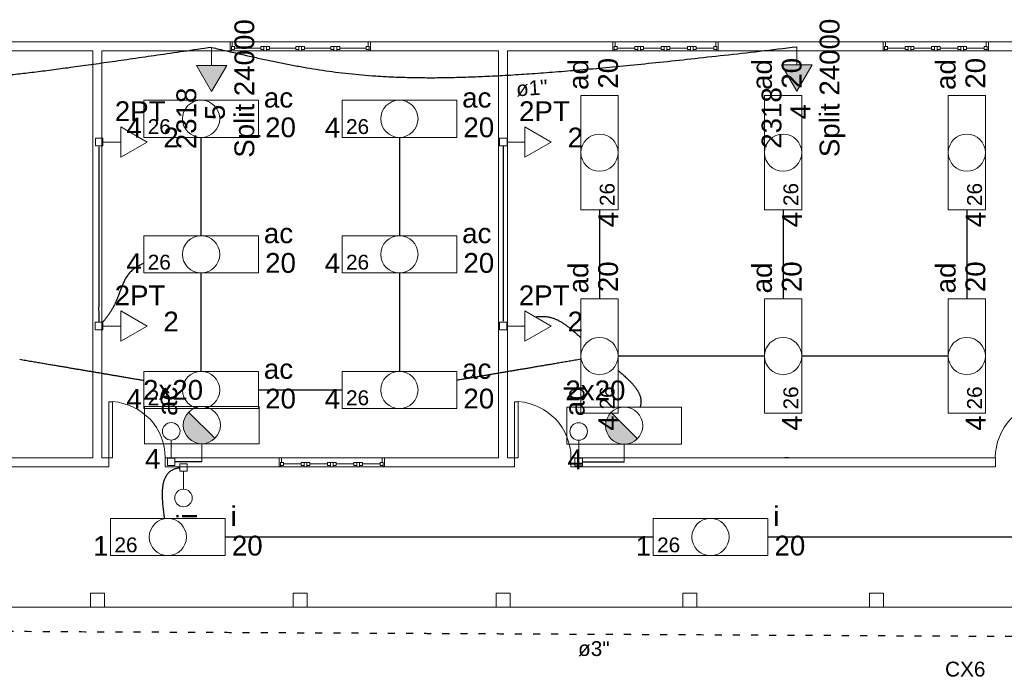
# Model space of a CAD drawing. Header units: metres. Extents: x -81 to 1042, y -541 to 334.
# Tile 88 of 130: x 794 to 808, y 217 to 226. Entities that reach past the tile are written whole.
import ezdxf

# ---------------------------------------------------------------- set-up
doc = ezdxf.new("R2010")
doc.units = ezdxf.units.M
doc.linetypes.add('DOT2', pattern=[3.175, 0, -3.175])
for name, color, linetype, lineweight in [('Arquitetura ', 134, 'Continuous', 5), ('EL-Condutos', 4, 'Continuous', 30), ('EL-Textos condutos', 7, 'Continuous', 20), ('EL-Textos pontos', 5, 'Continuous', 20), ('P-SIMBOL', 5, 'Continuous', 20)]:
    doc.layers.add(name, color=color, linetype=linetype, lineweight=lineweight)
doc.styles.add('Arial', font='arial.ttf', dxfattribs={"height": 0.025})

msp = doc.modelspace()

# ---------------------------------------------------------------- hatches: boundary and pattern name
at = {"layer": 'P-SIMBOL', "linetype": 'Continuous'}
for points in [[(796.663, 225.459), (796.879, 225.084), (797.096, 225.459)], [(805, 225.468), (805.217, 225.093), (805.433, 225.468)], [(796.551, 220.517), (796.532, 220.493), (796.524, 220.485), (796.517, 220.474), (796.504, 220.45), (796.499, 220.441), (796.496, 220.435), (796.494, 220.427), (796.491, 220.419), (796.486, 220.404), (796.484, 220.397), (796.481, 220.386), (796.478, 220.372), (796.477, 220.358), (796.476, 220.348), (796.474, 220.338), (796.475, 220.326), (796.476, 220.31), (796.477, 220.303), (796.478, 220.291), (796.479, 220.284), (796.48, 220.279), (796.482, 220.271), (796.483, 220.266), (796.486, 220.259), (796.488, 220.253), (796.489, 220.247), (796.492, 220.242), (796.491, 220.24), (796.493, 220.233), (796.495, 220.225), (796.497, 220.222), (796.498, 220.217), (796.502, 220.213), (796.503, 220.21), (796.506, 220.204), (796.51, 220.199), (796.515, 220.19), (796.518, 220.186), (796.52, 220.182), (796.524, 220.176), (796.526, 220.171), (796.53, 220.168), (796.534, 220.163), (796.539, 220.158), (796.545, 220.151), (796.551, 220.145), (796.555, 220.141), (796.559, 220.136), (796.566, 220.129), (796.572, 220.126), (796.578, 220.121), (796.584, 220.118), (796.586, 220.116), (796.594, 220.111), (796.598, 220.106), (796.608, 220.102), (796.612, 220.098), (796.618, 220.096), (796.623, 220.093), (796.626, 220.092), (796.63, 220.09), (796.632, 220.088), (796.645, 220.084), (796.651, 220.081), (796.655, 220.079), (796.659, 220.078), (796.661, 220.076), (796.666, 220.076), (796.668, 220.075), (796.672, 220.075), (796.677, 220.074), (796.684, 220.072), (796.691, 220.071), (796.696, 220.07), (796.702, 220.068), (796.739, 220.064)], [(796.926, 220.142), (796.551, 220.517), (796.739, 220.064)], [(802.569, 220.51), (802.55, 220.486), (802.541, 220.478), (802.535, 220.467), (802.522, 220.443), (802.517, 220.434), (802.513, 220.427), (802.511, 220.42), (802.509, 220.412), (802.504, 220.397), (802.502, 220.39), (802.499, 220.378), (802.496, 220.365), (802.495, 220.351), (802.493, 220.341), (802.492, 220.33), (802.492, 220.319), (802.493, 220.303), (802.494, 220.296), (802.496, 220.284), (802.497, 220.277), (802.498, 220.272), (802.499, 220.264), (802.501, 220.259), (802.503, 220.252), (802.506, 220.246), (802.507, 220.24), (802.509, 220.235), (802.509, 220.233), (802.511, 220.225), (802.513, 220.218), (802.515, 220.215), (802.516, 220.21), (802.519, 220.205), (802.521, 220.202), (802.523, 220.197), (802.528, 220.192), (802.532, 220.183), (802.536, 220.178), (802.538, 220.174), (802.542, 220.169), (802.544, 220.164), (802.548, 220.161), (802.552, 220.156), (802.557, 220.151), (802.563, 220.144), (802.568, 220.138), (802.572, 220.134), (802.576, 220.129), (802.584, 220.122), (802.59, 220.119), (802.596, 220.114), (802.601, 220.111), (802.604, 220.109), (802.612, 220.104), (802.616, 220.099), (802.625, 220.094), (802.63, 220.091), (802.636, 220.089), (802.64, 220.086), (802.643, 220.084), (802.647, 220.083), (802.65, 220.081), (802.662, 220.077), (802.669, 220.074), (802.673, 220.072), (802.676, 220.071), (802.678, 220.069), (802.683, 220.069), (802.686, 220.068), (802.689, 220.068), (802.694, 220.067), (802.702, 220.065), (802.709, 220.064), (802.713, 220.063), (802.719, 220.061), (802.756, 220.057)], [(802.944, 220.135), (802.569, 220.51), (802.756, 220.057)], [(796.926, 220.142), (796.917, 220.133), (796.908, 220.126), (796.897, 220.118), (796.884, 220.109), (796.879, 220.105), (796.874, 220.102), (796.869, 220.099), (796.863, 220.097), (796.847, 220.089), (796.84, 220.086), (796.825, 220.079), (796.815, 220.076), (796.805, 220.075), (796.787, 220.07), (796.78, 220.069), (796.772, 220.067), (796.739, 220.064)], [(802.944, 220.135), (802.934, 220.126), (802.926, 220.119), (802.914, 220.111), (802.901, 220.102), (802.896, 220.098), (802.891, 220.094), (802.887, 220.092), (802.881, 220.089), (802.864, 220.082), (802.857, 220.079), (802.843, 220.072), (802.832, 220.069), (802.823, 220.068), (802.805, 220.063), (802.797, 220.062), (802.789, 220.06), (802.756, 220.057)]]:
    msp.add_hatch(color=256, dxfattribs=at).paths.add_polyline_path(points)

# ---------------------------------------------------------------- linework, layer by layer
at = {"layer": 'Arquitetura ', "color": 7}
for p, q in [((797.141, 225.794), (793.886, 225.794)), ((797.141, 225.664), (797.141, 225.794)), ((797.173, 225.794), (797.141, 225.794)), ((797.161, 225.726), (797.203, 225.726)), ((797.161, 225.684), (797.161, 225.726)), ((797.161, 225.726), (797.161, 225.664)), ((797.173, 225.726), (797.173, 225.794)), ((797.203, 225.684), (797.203, 225.726)), ((797.578, 225.726), (797.578, 225.684)), ((797.578, 225.726), (797.703, 225.726)), ((797.621, 225.726), (797.621, 225.664)), ((797.661, 225.664), (797.661, 225.726)), ((797.703, 225.726), (797.703, 225.684)), ((798.078, 225.726), (798.203, 225.726)), ((798.078, 225.684), (798.078, 225.726)), ((798.121, 225.664), (798.121, 225.726)), ((798.161, 225.726), (798.161, 225.664)), ((798.203, 225.726), (798.203, 225.684)), ((798.578, 225.726), (798.621, 225.726)), ((798.578, 225.684), (798.578, 225.726)), ((798.621, 225.684), (798.621, 225.726)), ((798.621, 225.664), (798.621, 225.726)), ((798.661, 225.726), (798.621, 225.726)), ((798.661, 225.684), (798.661, 225.726)), ((798.703, 225.726), (798.661, 225.726)), ((798.661, 225.664), (798.661, 225.726)), ((798.703, 225.684), (798.703, 225.726)), ((799.078, 225.684), (799.078, 225.726)), ((799.121, 225.726), (799.078, 225.726)), ((799.108, 225.794), (799.141, 225.794)), ((799.108, 225.794), (799.108, 225.726)), ((799.121, 225.726), (799.108, 225.726)), ((799.121, 225.684), (799.121, 225.726)), ((799.121, 225.726), (799.121, 225.664)), ((802.596, 225.794), (799.141, 225.794)), ((799.141, 225.794), (799.141, 225.664)), ((802.596, 225.664), (802.596, 225.794)), ((802.628, 225.794), (802.596, 225.794)), ((802.616, 225.726), (802.658, 225.726)), ((802.616, 225.684), (802.616, 225.726)), ((802.616, 225.726), (802.616, 225.664)), ((802.628, 225.726), (802.628, 225.794)), ((802.658, 225.684), (802.658, 225.726)), ((802.908, 225.726), (802.908, 225.684)), ((802.908, 225.726), (803.033, 225.726)), ((802.951, 225.726), (802.951, 225.664)), ((802.991, 225.664), (802.991, 225.726)), ((803.033, 225.726), (803.033, 225.684)), ((803.283, 225.726), (803.408, 225.726)), ((803.283, 225.684), (803.283, 225.726)), ((803.326, 225.664), (803.326, 225.726)), ((803.366, 225.726), (803.366, 225.664)), ((803.408, 225.726), (803.408, 225.684)), ((803.658, 225.726), (803.701, 225.726)), ((803.658, 225.684), (803.658, 225.726)), ((803.701, 225.684), (803.701, 225.726)), ((803.701, 225.664), (803.701, 225.726)), ((803.741, 225.726), (803.701, 225.726)), ((803.741, 225.684), (803.741, 225.726)), ((803.783, 225.726), (803.741, 225.726)), ((803.741, 225.664), (803.741, 225.726)), ((803.783, 225.684), (803.783, 225.726)), ((804.033, 225.684), (804.033, 225.726)), ((804.076, 225.726), (804.033, 225.726)), ((804.063, 225.794), (804.096, 225.794)), ((804.063, 225.794), (804.063, 225.726)), ((804.076, 225.726), (804.063, 225.726)), ((804.076, 225.684), (804.076, 225.726)), ((804.076, 225.726), (804.076, 225.664)), ((806.446, 225.794), (804.096, 225.794)), ((804.096, 225.794), (804.096, 225.664)), ((806.446, 225.664), (806.446, 225.794)), ((806.478, 225.794), (806.446, 225.794)), ((806.466, 225.726), (806.508, 225.726)), ((806.466, 225.684), (806.466, 225.726)), ((806.466, 225.726), (806.466, 225.664)), ((806.478, 225.726), (806.478, 225.794)), ((806.508, 225.684), (806.508, 225.726)), ((806.758, 225.726), (806.758, 225.684)), ((806.758, 225.726), (806.883, 225.726)), ((806.801, 225.726), (806.801, 225.664)), ((806.841, 225.664), (806.841, 225.726)), ((806.883, 225.726), (806.883, 225.684)), ((807.133, 225.726), (807.258, 225.726)), ((807.133, 225.684), (807.133, 225.726)), ((807.176, 225.664), (807.176, 225.726)), ((807.216, 225.726), (807.216, 225.664)), ((807.258, 225.726), (807.258, 225.684)), ((807.508, 225.726), (807.551, 225.726)), ((807.508, 225.684), (807.508, 225.726)), ((807.551, 225.684), (807.551, 225.726)), ((807.551, 225.664), (807.551, 225.726)), ((807.591, 225.726), (807.551, 225.726)), ((807.591, 225.684), (807.591, 225.726)), ((807.633, 225.726), (807.591, 225.726)), ((807.591, 225.664), (807.591, 225.726)), ((807.633, 225.684), (807.633, 225.726)), ((807.883, 225.684), (807.883, 225.726)), ((807.926, 225.726), (807.883, 225.726)), ((807.913, 225.794), (807.946, 225.794)), ((807.913, 225.794), (807.913, 225.726)), ((807.926, 225.726), (807.913, 225.726)), ((807.926, 225.684), (807.926, 225.726)), ((807.926, 225.726), (807.926, 225.664)), ((809.746, 225.794), (807.946, 225.794)), ((807.946, 225.794), (807.946, 225.664)), ((793.886, 225.664), (795.186, 225.664)), ((795.186, 225.664), (795.186, 219.864)), ((795.316, 225.664), (797.141, 225.664)), ((795.316, 219.864), (795.316, 225.664)), ((797.141, 225.664), (797.161, 225.664)), ((797.161, 225.684), (797.203, 225.684)), ((797.578, 225.706), (797.203, 225.706)), ((797.578, 225.684), (797.621, 225.684)), ((797.621, 225.664), (797.661, 225.664)), ((797.703, 225.684), (797.661, 225.684)), ((798.078, 225.706), (797.703, 225.706)), ((798.121, 225.684), (798.078, 225.684)), ((798.161, 225.664), (798.121, 225.664)), ((798.203, 225.684), (798.161, 225.684)), ((798.578, 225.706), (798.203, 225.706)), ((798.578, 225.684), (798.621, 225.684)), ((798.661, 225.664), (798.621, 225.664)), ((798.703, 225.684), (798.661, 225.684)), ((799.078, 225.706), (798.703, 225.706)), ((799.121, 225.684), (799.078, 225.684)), ((799.141, 225.664), (799.121, 225.664)), ((799.141, 225.664), (800.966, 225.664)), ((800.966, 225.664), (800.966, 219.864)), ((801.096, 225.664), (802.596, 225.664)), ((801.096, 219.864), (801.096, 225.664)), ((802.596, 225.664), (802.616, 225.664)), ((802.616, 225.684), (802.658, 225.684)), ((802.908, 225.706), (802.658, 225.706)), ((802.908, 225.684), (802.951, 225.684)), ((802.951, 225.664), (802.991, 225.664)), ((803.033, 225.684), (802.991, 225.684)), ((803.283, 225.706), (803.033, 225.706)), ((803.326, 225.684), (803.283, 225.684)), ((803.366, 225.664), (803.326, 225.664)), ((803.408, 225.684), (803.366, 225.684)), ((803.658, 225.706), (803.408, 225.706)), ((803.658, 225.684), (803.701, 225.684)), ((803.741, 225.664), (803.701, 225.664)), ((803.783, 225.684), (803.741, 225.684)), ((804.033, 225.706), (803.783, 225.706)), ((804.076, 225.684), (804.033, 225.684)), ((804.096, 225.664), (804.076, 225.664)), ((804.096, 225.664), (806.446, 225.664)), ((806.446, 225.664), (806.466, 225.664)), ((806.466, 225.684), (806.508, 225.684)), ((806.758, 225.706), (806.508, 225.706)), ((806.758, 225.684), (806.801, 225.684)), ((806.801, 225.664), (806.841, 225.664)), ((806.883, 225.684), (806.841, 225.684)), ((807.133, 225.706), (806.883, 225.706)), ((807.176, 225.684), (807.133, 225.684)), ((807.216, 225.664), (807.176, 225.664)), ((807.258, 225.684), (807.216, 225.684)), ((807.508, 225.706), (807.258, 225.706)), ((807.508, 225.684), (807.551, 225.684)), ((807.591, 225.664), (807.551, 225.664)), ((807.633, 225.684), (807.591, 225.684)), ((807.883, 225.706), (807.633, 225.706)), ((807.926, 225.684), (807.883, 225.684)), ((807.946, 225.664), (807.926, 225.664)), ((807.946, 225.664), (808.946, 225.664)), ((795.416, 220.664), (795.466, 220.664)), ((795.416, 219.864), (795.416, 220.664)), ((795.466, 219.864), (795.466, 220.664)), ((801.196, 220.664), (801.246, 220.664)), ((801.196, 219.864), (801.196, 220.664)), ((801.246, 219.864), (801.246, 220.664)), ((795.186, 219.864), (793.636, 219.864)), ((795.416, 219.864), (795.316, 219.864)), ((795.416, 219.734), (795.416, 219.864)), ((795.416, 219.864), (795.466, 219.864)), ((797.841, 219.864), (796.216, 219.864)), ((796.216, 219.864), (796.216, 219.734)), ((797.841, 219.734), (797.841, 219.864)), ((797.873, 219.864), (797.841, 219.864)), ((797.873, 219.796), (797.873, 219.864)), ((799.308, 219.864), (799.341, 219.864)), ((799.308, 219.864), (799.308, 219.796)), ((800.966, 219.864), (799.341, 219.864)), ((799.341, 219.864), (799.341, 219.734)), ((801.196, 219.864), (801.096, 219.864)), ((801.196, 219.734), (801.196, 219.864)), ((801.196, 219.864), (801.246, 219.864)), ((808.046, 219.864), (801.996, 219.864)), ((801.996, 219.864), (801.996, 219.734)), ((805.046, 219.869), (805.096, 219.869)), ((808.046, 219.734), (808.046, 219.864)), ((793.636, 219.734), (795.416, 219.734)), ((796.216, 219.734), (797.841, 219.734)), ((797.841, 219.734), (797.861, 219.734)), ((797.861, 219.796), (797.903, 219.796)), ((797.861, 219.754), (797.861, 219.796)), ((797.861, 219.796), (797.861, 219.734)), ((797.861, 219.754), (797.903, 219.754)), ((797.903, 219.754), (797.903, 219.796)), ((798.153, 219.776), (797.903, 219.776)), ((798.153, 219.796), (798.153, 219.754)), ((798.153, 219.796), (798.278, 219.796)), ((798.153, 219.754), (798.196, 219.754)), ((798.196, 219.796), (798.196, 219.734)), ((798.196, 219.734), (798.236, 219.734)), ((798.236, 219.734), (798.236, 219.796)), ((798.278, 219.754), (798.236, 219.754)), ((798.278, 219.796), (798.278, 219.754)), ((798.528, 219.776), (798.278, 219.776)), ((798.528, 219.796), (798.653, 219.796)), ((798.528, 219.754), (798.528, 219.796)), ((798.571, 219.754), (798.528, 219.754)), ((798.571, 219.734), (798.571, 219.796)), ((798.611, 219.734), (798.571, 219.734)), ((798.611, 219.796), (798.611, 219.734)), ((798.653, 219.754), (798.611, 219.754)), ((798.653, 219.796), (798.653, 219.754)), ((798.903, 219.776), (798.653, 219.776)), ((798.903, 219.796), (798.946, 219.796)), ((798.903, 219.754), (798.903, 219.796)), ((798.903, 219.754), (798.946, 219.754)), ((798.946, 219.754), (798.946, 219.796)), ((798.946, 219.734), (798.946, 219.796)), ((798.986, 219.796), (798.946, 219.796)), ((798.986, 219.734), (798.946, 219.734)), ((798.986, 219.754), (798.986, 219.796)), ((799.028, 219.796), (798.986, 219.796)), ((798.986, 219.734), (798.986, 219.796)), ((799.028, 219.754), (798.986, 219.754)), ((799.028, 219.754), (799.028, 219.796)), ((799.278, 219.776), (799.028, 219.776)), ((799.278, 219.754), (799.278, 219.796)), ((799.321, 219.796), (799.278, 219.796)), ((799.321, 219.754), (799.278, 219.754)), ((799.321, 219.796), (799.308, 219.796)), ((799.321, 219.754), (799.321, 219.796)), ((799.321, 219.796), (799.321, 219.734)), ((799.341, 219.734), (799.321, 219.734)), ((799.341, 219.734), (801.196, 219.734)), ((801.996, 219.734), (808.046, 219.734)), ((795.351, 217.934), (795.151, 217.934)), ((795.151, 217.934), (795.151, 217.734)), ((795.351, 217.734), (795.351, 217.934)), ((798.241, 217.934), (798.041, 217.934)), ((798.041, 217.934), (798.041, 217.734)), ((798.241, 217.734), (798.241, 217.934)), ((801.131, 217.934), (800.931, 217.934)), ((800.931, 217.934), (800.931, 217.734)), ((801.131, 217.734), (801.131, 217.934)), ((803.791, 217.934), (803.591, 217.934)), ((803.591, 217.934), (803.591, 217.734)), ((803.791, 217.734), (803.791, 217.934)), ((806.451, 217.934), (806.251, 217.934)), ((806.251, 217.934), (806.251, 217.734)), ((806.451, 217.734), (806.451, 217.934)), ((795.151, 217.734), (795.351, 217.734)), ((798.041, 217.734), (798.241, 217.734)), ((800.931, 217.734), (801.131, 217.734)), ((803.591, 217.734), (803.791, 217.734)), ((806.251, 217.734), (806.451, 217.734))]:
    msp.add_line(p, q, dxfattribs=at)
at = {"layer": 'Arquitetura ', "color": 8}
for p, q in [((797.141, 225.794), (799.141, 225.794)), ((802.596, 225.794), (804.096, 225.794)), ((806.446, 225.794), (807.946, 225.794)), ((799.141, 225.664), (797.141, 225.664)), ((804.096, 225.664), (802.596, 225.664)), ((807.946, 225.664), (806.446, 225.664)), ((797.841, 219.864), (799.341, 219.864)), ((799.341, 219.734), (797.841, 219.734)), ((792.691, 217.734), (795.151, 217.734)), ((795.351, 217.734), (798.041, 217.734)), ((798.241, 217.734), (800.931, 217.734)), ((801.131, 217.734), (803.591, 217.734)), ((803.791, 217.734), (806.251, 217.734)), ((806.451, 217.734), (808.911, 217.734))]:
    msp.add_line(p, q, dxfattribs=at)
for centre, start, end in [((795.416, 219.864), 0, 86.3526), ((801.196, 219.864), 0, 86.3526), ((808.846, 219.864), 93.6474, 180)]:
    msp.add_arc(centre, 0.802, start, end, dxfattribs=at)
at = {"layer": 'EL-Condutos', "linetype": 'Continuous'}
for points in [[(796.879, 225.715), (797.091, 225.665), (797.295, 225.618), (797.491, 225.574), (797.682, 225.533), (797.868, 225.494), (798.052, 225.458), (798.234, 225.425), (798.415, 225.396), (798.598, 225.37), (798.784, 225.347), (798.974, 225.327), (799.169, 225.311), (799.371, 225.298), (799.582, 225.29), (799.802, 225.285), (800.033, 225.283), (800.276, 225.286), (800.534, 225.293), (800.807, 225.304), (801.096, 225.319), (801.404, 225.339), (801.731, 225.363), (802.079, 225.391), (802.449, 225.424), (802.843, 225.462), (803.262, 225.504), (803.707, 225.552), (804.181, 225.604), (804.684, 225.661), (805.217, 225.724)], [(796.879, 225.715), (796.48, 225.656), (796.105, 225.602), (795.754, 225.551), (795.426, 225.504), (795.119, 225.461), (794.832, 225.421), (794.564, 225.386), (794.315, 225.355), (794.083, 225.328), (793.867, 225.304), (793.667, 225.285), (793.48, 225.27), (793.306, 225.258), (793.144, 225.251), (792.993, 225.248), (792.852, 225.249), (792.719, 225.254), (792.595, 225.263), (792.476, 225.276), (792.364, 225.294), (792.256, 225.315), (792.151, 225.341), (792.049, 225.371), (791.948, 225.405), (791.847, 225.443), (791.746, 225.486), (791.643, 225.533), (791.537, 225.584), (791.427, 225.639), (791.312, 225.699)], [(796.729, 223.029), (796.729, 223.091), (796.729, 223.149), (796.729, 223.205), (796.729, 223.258), (796.729, 223.308), (796.729, 223.357), (796.729, 223.403), (796.729, 223.448), (796.729, 223.491), (796.729, 223.533), (796.729, 223.574), (796.729, 223.614), (796.729, 223.653), (796.729, 223.692), (796.729, 223.73), (796.729, 223.769), (796.729, 223.808), (796.729, 223.847), (796.729, 223.887), (796.729, 223.928), (796.729, 223.969), (796.729, 224.013), (796.729, 224.057), (796.729, 224.104), (796.729, 224.152), (796.729, 224.203), (796.729, 224.256), (796.729, 224.311), (796.729, 224.37), (796.729, 224.431)], [(799.554, 224.431), (799.554, 224.37), (799.554, 224.311), (799.554, 224.256), (799.554, 224.203), (799.554, 224.152), (799.554, 224.104), (799.554, 224.057), (799.554, 224.013), (799.554, 223.969), (799.554, 223.928), (799.554, 223.887), (799.554, 223.847), (799.554, 223.808), (799.554, 223.769), (799.554, 223.73), (799.554, 223.692), (799.554, 223.653), (799.554, 223.614), (799.554, 223.574), (799.554, 223.533), (799.554, 223.491), (799.554, 223.448), (799.554, 223.403), (799.554, 223.357), (799.554, 223.308), (799.554, 223.258), (799.554, 223.205), (799.554, 223.149), (799.554, 223.091), (799.554, 223.029)], [(801.034, 224.314), (801.034, 224.194), (801.034, 224.082), (801.034, 223.976), (801.034, 223.877), (801.034, 223.784), (801.034, 223.696), (801.034, 223.613), (801.034, 223.534), (801.034, 223.459), (801.034, 223.388), (801.034, 223.319), (801.034, 223.252), (801.034, 223.186), (801.034, 223.122), (801.034, 223.059), (801.034, 222.995), (801.034, 222.931), (801.033, 222.866), (801.033, 222.799), (801.033, 222.73), (801.033, 222.659), (801.033, 222.584), (801.033, 222.506), (801.033, 222.424), (801.033, 222.337), (801.033, 222.244), (801.033, 222.146), (801.033, 222.042), (801.033, 221.93), (801.033, 221.811)], [(795.274, 221.797), (795.274, 221.916), (795.274, 222.028), (795.275, 222.134), (795.275, 222.233), (795.275, 222.326), (795.275, 222.413), (795.275, 222.496), (795.275, 222.575), (795.275, 222.65), (795.275, 222.721), (795.275, 222.79), (795.275, 222.857), (795.275, 222.923), (795.275, 222.987), (795.275, 223.05), (795.275, 223.114), (795.275, 223.178), (795.275, 223.243), (795.275, 223.31), (795.275, 223.378), (795.275, 223.45), (795.275, 223.524), (795.275, 223.602), (795.275, 223.685), (795.275, 223.772), (795.275, 223.864), (795.275, 223.962), (795.276, 224.067), (795.276, 224.178), (795.276, 224.297)], [(802.405, 223.399), (802.405, 223.35), (802.405, 223.302), (802.405, 223.256), (802.405, 223.211), (802.405, 223.167), (802.405, 223.123), (802.405, 223.081), (802.405, 223.04), (802.405, 222.999), (802.405, 222.959), (802.405, 222.919), (802.405, 222.88), (802.405, 222.841), (802.405, 222.802), (802.405, 222.764), (802.405, 222.725), (802.405, 222.686), (802.405, 222.647), (802.405, 222.608), (802.405, 222.568), (802.405, 222.528), (802.405, 222.487), (802.405, 222.446), (802.405, 222.404), (802.405, 222.361), (802.405, 222.317), (802.405, 222.271), (802.405, 222.225), (802.405, 222.178), (802.405, 222.129)], [(805.021, 223.399), (805.021, 223.35), (805.021, 223.302), (805.021, 223.256), (805.021, 223.211), (805.021, 223.167), (805.021, 223.123), (805.021, 223.081), (805.021, 223.04), (805.021, 222.999), (805.021, 222.959), (805.021, 222.919), (805.021, 222.88), (805.021, 222.841), (805.021, 222.802), (805.021, 222.764), (805.021, 222.725), (805.021, 222.686), (805.021, 222.647), (805.021, 222.608), (805.021, 222.568), (805.021, 222.528), (805.021, 222.487), (805.021, 222.446), (805.021, 222.404), (805.021, 222.361), (805.021, 222.317), (805.021, 222.271), (805.021, 222.225), (805.021, 222.178), (805.021, 222.129)], [(807.638, 223.399), (807.638, 223.35), (807.638, 223.302), (807.638, 223.256), (807.638, 223.211), (807.638, 223.167), (807.638, 223.123), (807.638, 223.081), (807.638, 223.04), (807.638, 222.999), (807.638, 222.959), (807.638, 222.919), (807.638, 222.88), (807.638, 222.841), (807.638, 222.802), (807.638, 222.764), (807.638, 222.725), (807.638, 222.686), (807.638, 222.647), (807.638, 222.608), (807.638, 222.568), (807.638, 222.528), (807.638, 222.487), (807.638, 222.446), (807.638, 222.404), (807.638, 222.361), (807.638, 222.317), (807.638, 222.271), (807.638, 222.225), (807.638, 222.178), (807.638, 222.129)], [(795.913, 222.637), (795.875, 222.62), (795.84, 222.602), (795.809, 222.584), (795.78, 222.564), (795.755, 222.544), (795.731, 222.522), (795.71, 222.5), (795.691, 222.477), (795.674, 222.454), (795.658, 222.429), (795.644, 222.404), (795.631, 222.378), (795.618, 222.351), (795.607, 222.324), (795.595, 222.296), (795.584, 222.267), (795.573, 222.237), (795.562, 222.207), (795.55, 222.176), (795.538, 222.144), (795.524, 222.112), (795.51, 222.079), (795.494, 222.046), (795.476, 222.012), (795.457, 221.977), (795.435, 221.942), (795.412, 221.906), (795.385, 221.87), (795.356, 221.833), (795.325, 221.796)], [(796.729, 221.096), (796.729, 221.157), (796.729, 221.216), (796.729, 221.271), (796.729, 221.324), (796.729, 221.375), (796.729, 221.423), (796.729, 221.47), (796.729, 221.515), (796.729, 221.558), (796.729, 221.6), (796.729, 221.64), (796.729, 221.68), (796.729, 221.719), (796.729, 221.758), (796.729, 221.797), (796.729, 221.835), (796.729, 221.874), (796.729, 221.914), (796.729, 221.953), (796.729, 221.994), (796.729, 222.036), (796.729, 222.079), (796.729, 222.124), (796.729, 222.17), (796.729, 222.219), (796.729, 222.269), (796.729, 222.322), (796.729, 222.378), (796.729, 222.436), (796.729, 222.498)], [(799.554, 222.498), (799.554, 222.436), (799.554, 222.378), (799.554, 222.322), (799.554, 222.269), (799.554, 222.219), (799.554, 222.17), (799.554, 222.124), (799.554, 222.079), (799.554, 222.036), (799.554, 221.994), (799.554, 221.953), (799.554, 221.914), (799.554, 221.874), (799.554, 221.835), (799.554, 221.797), (799.554, 221.758), (799.554, 221.719), (799.554, 221.68), (799.554, 221.64), (799.554, 221.6), (799.554, 221.558), (799.554, 221.515), (799.554, 221.47), (799.554, 221.423), (799.554, 221.375), (799.554, 221.324), (799.554, 221.271), (799.554, 221.216), (799.554, 221.157), (799.554, 221.096)], [(801.491, 221.874), (801.515, 221.877), (801.538, 221.879), (801.56, 221.88), (801.583, 221.88), (801.604, 221.88), (801.626, 221.879), (801.647, 221.877), (801.667, 221.874), (801.688, 221.87), (801.708, 221.865), (801.728, 221.86), (801.748, 221.853), (801.768, 221.846), (801.788, 221.838), (801.808, 221.829), (801.827, 221.819), (801.847, 221.808), (801.868, 221.796), (801.888, 221.783), (801.909, 221.769), (801.93, 221.754), (801.951, 221.738), (801.973, 221.722), (801.995, 221.704), (802.017, 221.685), (802.04, 221.665), (802.064, 221.644), (802.088, 221.622), (802.113, 221.599), (802.139, 221.575)], [(794.145, 221.268), (794.23, 221.254), (794.311, 221.24), (794.388, 221.227), (794.462, 221.215), (794.533, 221.202), (794.601, 221.191), (794.666, 221.18), (794.729, 221.169), (794.79, 221.159), (794.848, 221.149), (794.905, 221.139), (794.96, 221.13), (795.014, 221.121), (795.066, 221.112), (795.117, 221.103), (795.168, 221.095), (795.218, 221.086), (795.268, 221.078), (795.317, 221.07), (795.367, 221.061), (795.417, 221.053), (795.467, 221.044), (795.518, 221.035), (795.57, 221.027), (795.623, 221.018), (795.677, 221.008), (795.733, 220.999), (795.791, 220.989), (795.851, 220.979), (795.912, 220.969)], [(802.138, 221.268), (802.053, 221.254), (801.972, 221.24), (801.895, 221.227), (801.821, 221.215), (801.75, 221.202), (801.682, 221.191), (801.616, 221.18), (801.553, 221.169), (801.493, 221.159), (801.434, 221.149), (801.378, 221.139), (801.323, 221.13), (801.269, 221.121), (801.217, 221.112), (801.165, 221.103), (801.115, 221.095), (801.065, 221.086), (801.015, 221.078), (800.965, 221.07), (800.916, 221.061), (800.866, 221.053), (800.816, 221.044), (800.765, 221.035), (800.713, 221.027), (800.66, 221.018), (800.605, 221.008), (800.549, 220.999), (800.492, 220.989), (800.432, 220.979), (800.37, 220.969)], [(804.757, 221.314), (804.663, 221.314), (804.574, 221.314), (804.489, 221.314), (804.409, 221.314), (804.333, 221.314), (804.261, 221.314), (804.192, 221.314), (804.126, 221.314), (804.062, 221.314), (804, 221.314), (803.941, 221.314), (803.883, 221.314), (803.825, 221.314), (803.769, 221.314), (803.713, 221.314), (803.657, 221.314), (803.601, 221.314), (803.543, 221.314), (803.485, 221.314), (803.426, 221.314), (803.364, 221.314), (803.3, 221.314), (803.234, 221.314), (803.165, 221.314), (803.093, 221.314), (803.017, 221.314), (802.936, 221.314), (802.852, 221.314), (802.763, 221.314), (802.669, 221.314)], [(807.374, 221.314), (807.28, 221.314), (807.191, 221.314), (807.106, 221.314), (807.026, 221.314), (806.95, 221.314), (806.878, 221.314), (806.808, 221.314), (806.742, 221.314), (806.679, 221.314), (806.617, 221.314), (806.557, 221.314), (806.499, 221.314), (806.442, 221.314), (806.386, 221.314), (806.33, 221.314), (806.274, 221.314), (806.217, 221.314), (806.16, 221.314), (806.102, 221.314), (806.042, 221.314), (805.981, 221.314), (805.917, 221.314), (805.851, 221.314), (805.782, 221.314), (805.709, 221.314), (805.633, 221.314), (805.553, 221.314), (805.469, 221.314), (805.38, 221.314), (805.285, 221.314)], [(802.669, 221.11), (802.699, 221.085), (802.726, 221.061), (802.753, 221.038), (802.777, 221.015), (802.801, 220.993), (802.822, 220.972), (802.842, 220.951), (802.861, 220.931), (802.878, 220.912), (802.894, 220.893), (802.909, 220.875), (802.922, 220.857), (802.934, 220.84), (802.945, 220.823), (802.955, 220.806), (802.964, 220.79), (802.971, 220.774), (802.978, 220.759), (802.983, 220.744), (802.987, 220.729), (802.991, 220.714), (802.993, 220.7), (802.995, 220.685), (802.996, 220.671), (802.996, 220.657), (802.995, 220.643), (802.994, 220.63), (802.991, 220.616), (802.988, 220.602), (802.985, 220.588)], [(798.739, 220.83), (798.693, 220.83), (798.649, 220.83), (798.605, 220.83), (798.563, 220.83), (798.521, 220.83), (798.481, 220.83), (798.441, 220.83), (798.402, 220.83), (798.364, 220.83), (798.326, 220.83), (798.288, 220.83), (798.251, 220.83), (798.215, 220.83), (798.178, 220.83), (798.141, 220.83), (798.105, 220.83), (798.068, 220.83), (798.031, 220.83), (797.994, 220.83), (797.957, 220.83), (797.919, 220.83), (797.88, 220.83), (797.841, 220.83), (797.802, 220.83), (797.761, 220.83), (797.72, 220.83), (797.677, 220.83), (797.634, 220.83), (797.589, 220.83), (797.544, 220.83)], [(796.21, 218.998), (796.204, 219.04), (796.198, 219.081), (796.193, 219.12), (796.189, 219.159), (796.185, 219.196), (796.182, 219.233), (796.18, 219.268), (796.178, 219.302), (796.178, 219.335), (796.178, 219.367), (796.179, 219.397), (796.181, 219.426), (796.184, 219.454), (796.188, 219.481), (796.193, 219.507), (796.199, 219.531), (796.206, 219.554), (796.215, 219.575), (796.224, 219.595), (796.235, 219.614), (796.248, 219.631), (796.261, 219.647), (796.276, 219.662), (796.292, 219.675), (796.31, 219.687), (796.33, 219.697), (796.35, 219.706), (796.373, 219.713), (796.397, 219.719), (796.423, 219.723)], [(796.739, 219.807), (796.72, 219.807), (796.701, 219.807), (796.684, 219.807), (796.668, 219.807), (796.653, 219.807), (796.639, 219.807), (796.625, 219.807), (796.612, 219.807), (796.6, 219.807), (796.588, 219.807), (796.577, 219.807), (796.566, 219.807), (796.556, 219.807), (796.545, 219.807), (796.535, 219.807), (796.525, 219.807), (796.515, 219.807), (796.505, 219.807), (796.495, 219.807), (796.485, 219.807), (796.474, 219.807), (796.464, 219.807), (796.452, 219.807), (796.44, 219.807), (796.428, 219.807), (796.415, 219.807), (796.402, 219.807), (796.387, 219.807), (796.372, 219.807), (796.356, 219.807)], [(802.756, 219.8), (802.727, 219.8), (802.699, 219.8), (802.673, 219.801), (802.648, 219.801), (802.625, 219.801), (802.603, 219.801), (802.583, 219.801), (802.563, 219.801), (802.545, 219.801), (802.527, 219.801), (802.51, 219.801), (802.493, 219.802), (802.477, 219.802), (802.462, 219.802), (802.446, 219.802), (802.431, 219.802), (802.416, 219.802), (802.4, 219.802), (802.385, 219.802), (802.368, 219.802), (802.352, 219.802), (802.335, 219.802), (802.317, 219.802), (802.298, 219.803), (802.278, 219.803), (802.258, 219.803), (802.236, 219.803), (802.212, 219.803), (802.187, 219.803), (802.161, 219.803)], [(803.173, 218.734), (802.898, 218.734), (802.638, 218.734), (802.392, 218.734), (802.159, 218.734), (801.937, 218.734), (801.725, 218.734), (801.523, 218.734), (801.329, 218.734), (801.143, 218.734), (800.963, 218.734), (800.788, 218.734), (800.618, 218.734), (800.45, 218.734), (800.285, 218.734), (800.121, 218.734), (799.956, 218.734), (799.791, 218.734), (799.624, 218.734), (799.453, 218.734), (799.278, 218.734), (799.098, 218.734), (798.912, 218.734), (798.718, 218.734), (798.516, 218.734), (798.305, 218.734), (798.083, 218.734), (797.849, 218.734), (797.603, 218.734), (797.343, 218.734), (797.069, 218.734)], [(810.904, 218.734), (810.629, 218.734), (810.37, 218.734), (810.123, 218.734), (809.89, 218.734), (809.668, 218.734), (809.456, 218.734), (809.254, 218.734), (809.06, 218.734), (808.874, 218.734), (808.694, 218.734), (808.519, 218.734), (808.349, 218.734), (808.181, 218.734), (808.016, 218.734), (807.852, 218.734), (807.688, 218.734), (807.522, 218.734), (807.355, 218.734), (807.184, 218.734), (807.01, 218.734), (806.83, 218.734), (806.643, 218.734), (806.45, 218.734), (806.248, 218.734), (806.036, 218.734), (805.814, 218.734), (805.58, 218.734), (805.334, 218.734), (805.074, 218.734), (804.8, 218.734)]]:
    msp.add_spline(points, degree=3, dxfattribs=at)
at = {"layer": 'EL-Condutos', "linetype": 'DOT2', "ltscale": 0.05}
msp.add_spline([(792.403, 217.399), (793.406, 217.394), (794.312, 217.39), (795.127, 217.385), (795.858, 217.382), (796.513, 217.379), (797.098, 217.376), (797.621, 217.373), (798.089, 217.371), (798.508, 217.369), (798.885, 217.367), (799.228, 217.365), (799.544, 217.364), (799.84, 217.362), (800.123, 217.361), (800.399, 217.359), (800.676, 217.358), (800.962, 217.357), (801.262, 217.355), (801.584, 217.354), (801.935, 217.352), (802.322, 217.35), (802.753, 217.348), (803.233, 217.345), (803.771, 217.343), (804.373, 217.34), (805.046, 217.336), (805.798, 217.333), (806.635, 217.328), (807.564, 217.324), (808.593, 217.319)], degree=3, dxfattribs=at)
at = {"layer": 'P-SIMBOL'}
for p, q in [((805.217, 225.468), (805.217, 225.724)), ((796.879, 225.459), (796.879, 225.715)), ((796.879, 225.084), (796.663, 225.459)), ((796.663, 225.459), (797.096, 225.459)), ((797.096, 225.459), (796.879, 225.084)), ((805.217, 225.093), (805, 225.468)), ((805, 225.468), (805.433, 225.468)), ((805.433, 225.468), (805.217, 225.093)), ((802.14, 223.398), (802.14, 225.03)), ((802.14, 225.03), (802.67, 225.03)), ((802.67, 223.398), (802.67, 225.03)), ((804.756, 223.398), (804.756, 225.03)), ((804.756, 225.03), (805.286, 225.03)), ((805.286, 223.398), (805.286, 225.03)), ((807.373, 223.398), (807.373, 225.03)), ((807.373, 225.03), (807.903, 225.03)), ((807.903, 223.398), (807.903, 225.03)), ((795.913, 224.962), (797.545, 224.962)), ((795.913, 224.962), (795.913, 224.432)), ((797.545, 224.962), (797.545, 224.432)), ((798.738, 224.962), (800.37, 224.962)), ((798.738, 224.962), (798.738, 224.432)), ((800.37, 224.962), (800.37, 224.432)), ((795.585, 224.582), (795.96, 224.366)), ((795.585, 224.149), (795.585, 224.582)), ((801.343, 224.582), (801.718, 224.366)), ((801.343, 224.149), (801.343, 224.582)), ((795.223, 224.313), (795.223, 224.419)), ((795.223, 224.419), (795.329, 224.419)), ((795.329, 224.419), (795.329, 224.313)), ((795.585, 224.366), (795.329, 224.366)), ((795.96, 224.366), (795.585, 224.149)), ((795.913, 224.432), (797.545, 224.432)), ((798.738, 224.432), (800.37, 224.432)), ((800.981, 224.313), (800.981, 224.419)), ((800.981, 224.419), (801.087, 224.419)), ((801.087, 224.419), (801.087, 224.313)), ((801.343, 224.366), (801.087, 224.366)), ((801.718, 224.366), (801.343, 224.149)), ((795.329, 224.313), (795.223, 224.313)), ((801.087, 224.313), (800.981, 224.313)), ((802.14, 223.398), (802.67, 223.398)), ((804.756, 223.398), (805.286, 223.398)), ((807.373, 223.398), (807.903, 223.398)), ((795.913, 223.029), (797.545, 223.029)), ((795.913, 223.029), (795.913, 222.499)), ((797.545, 223.029), (797.545, 222.499)), ((798.738, 223.029), (800.37, 223.029)), ((798.738, 223.029), (798.738, 222.499)), ((800.37, 223.029), (800.37, 222.499)), ((795.913, 222.499), (797.545, 222.499)), ((798.738, 222.499), (800.37, 222.499)), ((802.14, 220.498), (802.14, 222.13)), ((802.14, 222.13), (802.67, 222.13)), ((802.67, 220.498), (802.67, 222.13)), ((804.756, 220.498), (804.756, 222.13)), ((804.756, 222.13), (805.286, 222.13)), ((805.286, 220.498), (805.286, 222.13)), ((807.373, 220.498), (807.373, 222.13)), ((807.373, 222.13), (807.903, 222.13)), ((807.903, 220.498), (807.903, 222.13)), ((795.583, 221.959), (795.958, 221.743)), ((795.583, 221.526), (795.583, 221.959)), ((801.342, 221.959), (801.717, 221.743)), ((801.342, 221.526), (801.342, 221.959)), ((795.221, 221.69), (795.221, 221.796)), ((795.221, 221.796), (795.327, 221.796)), ((795.327, 221.796), (795.327, 221.69)), ((800.98, 221.69), (800.98, 221.796)), ((800.98, 221.796), (801.086, 221.796)), ((801.086, 221.796), (801.086, 221.69)), ((795.327, 221.69), (795.221, 221.69)), ((795.583, 221.743), (795.327, 221.743)), ((795.958, 221.743), (795.583, 221.526)), ((801.086, 221.69), (800.98, 221.69)), ((801.342, 221.743), (801.086, 221.743)), ((801.717, 221.743), (801.342, 221.526)), ((795.913, 221.095), (797.545, 221.095)), ((795.913, 221.095), (795.913, 220.565)), ((797.545, 221.095), (797.545, 220.565)), ((798.738, 221.095), (800.37, 221.095)), ((798.738, 221.095), (798.738, 220.565)), ((800.37, 221.095), (800.37, 220.565)), ((795.913, 220.565), (797.545, 220.565)), ((795.923, 220.064), (795.923, 220.594)), ((797.555, 220.594), (795.923, 220.594)), ((797.555, 220.064), (797.555, 220.594)), ((798.738, 220.565), (800.37, 220.565)), ((801.94, 220.057), (801.94, 220.587)), ((803.572, 220.587), (801.94, 220.587)), ((803.572, 220.057), (803.572, 220.587)), ((796.926, 220.142), (796.551, 220.517)), ((802.14, 220.498), (802.67, 220.498)), ((802.944, 220.135), (802.569, 220.51)), ((804.756, 220.498), (805.286, 220.498)), ((807.373, 220.498), (807.903, 220.498)), ((796.303, 220.117), (796.303, 219.86)), ((802.108, 220.114), (802.108, 219.857)), ((797.555, 220.064), (795.923, 220.064)), ((796.739, 219.807), (796.739, 220.064)), ((803.572, 220.057), (801.94, 220.057)), ((802.756, 219.8), (802.756, 220.057)), ((796.25, 219.86), (796.356, 219.86)), ((796.25, 219.754), (796.25, 219.86)), ((796.356, 219.86), (796.356, 219.754)), ((802.055, 219.857), (802.161, 219.857)), ((802.055, 219.751), (802.055, 219.857)), ((802.161, 219.857), (802.161, 219.751)), ((796.356, 219.754), (796.25, 219.754)), ((796.424, 219.78), (796.53, 219.78)), ((796.424, 219.674), (796.424, 219.78)), ((796.53, 219.78), (796.53, 219.674)), ((802.161, 219.751), (802.055, 219.751)), ((796.53, 219.674), (796.424, 219.674)), ((796.477, 219.417), (796.477, 219.674)), ((795.439, 218.999), (797.071, 218.999)), ((795.439, 218.999), (795.439, 218.469)), ((797.071, 218.999), (797.071, 218.469)), ((803.17, 218.999), (804.802, 218.999)), ((803.17, 218.999), (803.17, 218.469)), ((804.802, 218.999), (804.802, 218.469)), ((795.439, 218.469), (797.071, 218.469)), ((803.17, 218.469), (804.802, 218.469))]:
    msp.add_line(p, q, dxfattribs=at)
for centre, radius in [((796.729, 224.697), 0.265), ((799.554, 224.697), 0.265), ((802.405, 224.214), 0.265), ((805.021, 224.214), 0.265), ((807.638, 224.214), 0.265), ((796.729, 222.764), 0.265), ((799.554, 222.764), 0.265), ((802.405, 221.314), 0.265), ((805.021, 221.314), 0.265), ((807.638, 221.314), 0.265), ((796.729, 220.83), 0.265), ((799.554, 220.83), 0.265), ((796.739, 220.329), 0.265), ((802.756, 220.322), 0.265), ((796.303, 220.242), 0.125), ((802.108, 220.239), 0.125), ((796.477, 219.292), 0.125), ((796.255, 218.734), 0.265), ((803.986, 218.734), 0.265)]:
    msp.add_circle(centre, radius, dxfattribs=at)

# ---------------------------------------------------------------- texts
at = {"layer": 'EL-Textos condutos', "char_height": 0.2118, "width": 0.76248, "attachment_point": 8, "line_spacing_factor": 0.798, "style": 'Arial'}
for s, insert, rotation in [('ø1"', (801.448, 225.026), 3.9133), ('ø3"', (802.324, 217.033), 359.7201)]:
    msp.add_mtext(s, dxfattribs=dict(at, insert=insert, rotation=rotation))
at = {"layer": 'EL-Textos pontos', "rotation": 90.0002, "line_spacing_factor": 0.798, "style": 'Arial'}
for s, insert, char_height, width, attachment_point in [('Split 24000', (797.571, 225.129), 0.2824, 3.72768, 8), ('Split 24000', (805.909, 225.137), 0.2824, 3.72768, 8), ('ad', (802.249, 225.108), 0.2824, 0.67776, 7), ('20', (802.672, 225.126), 0.2824, 0.67776, 7), ('ad', (804.865, 225.108), 0.2824, 0.67776, 7), ('20', (805.288, 225.126), 0.2824, 0.67776, 7), ('ad', (807.482, 225.108), 0.2824, 0.67776, 7), ('20', (807.905, 225.126), 0.2824, 0.67776, 7), ('2318', (796.663, 224.702), 0.2824, 1.35552, 8), ('2318', (805.001, 224.709), 0.2824, 1.35552, 8), ('5', (797.071, 224.789), 0.282, 0.33888, 8), ('4', (805.408, 224.797), 0.282, 0.33888, 8), ('4', (802.672, 223.149), 0.282, 0.33888, 7), ('4', (805.288, 223.149), 0.282, 0.33888, 7), ('4', (807.905, 223.149), 0.282, 0.33888, 7), ('20', (802.672, 222.226), 0.2824, 0.67776, 7), ('20', (805.288, 222.226), 0.2824, 0.67776, 7), ('20', (807.905, 222.226), 0.2824, 0.67776, 7), ('ad', (802.249, 222.208), 0.2824, 0.67776, 7), ('ad', (804.865, 222.208), 0.2824, 0.67776, 7), ('ad', (807.482, 222.208), 0.2824, 0.67776, 7), ('ac', (796.391, 220.46), 0.2824, 0.67776, 7), ('ad', (802.196, 220.456), 0.2824, 0.67776, 7), ('4', (802.672, 220.249), 0.282, 0.33888, 7), ('4', (805.288, 220.249), 0.282, 0.33888, 7), ('4', (807.905, 220.249), 0.282, 0.33888, 7), ('i', (796.671, 219.076), 0.282, 0.33888, 9)]:
    msp.add_mtext(s, dxfattribs=dict(at, insert=insert, char_height=char_height, width=width, attachment_point=attachment_point))
at = {"layer": 'EL-Textos pontos', "line_spacing_factor": 0.798, "style": 'Arial'}
for s, insert, char_height, width, attachment_point in [('ac', (797.623, 224.853), 0.2824, 0.67776, 7), ('ac', (800.448, 224.853), 0.2824, 0.67776, 7), ('2PT', (795.861, 224.664), 0.2824, 1.01664, 8), ('2PT', (801.62, 224.664), 0.2824, 1.01664, 8), ('4', (795.664, 224.43), 0.282, 0.33888, 7), ('20', (797.641, 224.43), 0.2824, 0.67776, 7), ('4', (798.489, 224.43), 0.282, 0.33888, 7), ('20', (800.466, 224.43), 0.2824, 0.67776, 7), ('2', (796.301, 224.289), 0.282, 0.33888, 8), ('2', (802.06, 224.289), 0.282, 0.33888, 8), ('ac', (797.623, 222.92), 0.2824, 0.67776, 7), ('ac', (800.448, 222.92), 0.2824, 0.67776, 7), ('4', (795.664, 222.497), 0.282, 0.33888, 7), ('20', (797.641, 222.497), 0.2824, 0.67776, 7), ('4', (798.489, 222.497), 0.282, 0.33888, 7), ('20', (800.466, 222.497), 0.2824, 0.67776, 7), ('2PT', (795.859, 222.039), 0.2824, 1.01664, 8), ('2PT', (801.617, 222.039), 0.2824, 1.01664, 8), ('2', (796.301, 221.666), 0.282, 0.33888, 8), ('2', (802.06, 221.666), 0.282, 0.33888, 8), ('ac', (797.623, 220.986), 0.2824, 0.67776, 7), ('ac', (800.448, 220.986), 0.2824, 0.67776, 7), ('4', (795.664, 220.563), 0.282, 0.33888, 7), ('20', (797.641, 220.563), 0.2824, 0.67776, 7), ('4', (798.489, 220.563), 0.282, 0.33888, 7), ('20', (800.466, 220.563), 0.2824, 0.67776, 7), ('4', (796.149, 219.708), 0.282, 0.33888, 9), ('4', (802.166, 219.701), 0.282, 0.33888, 9), ('i', (797.149, 218.89), 0.282, 0.33888, 7), ('i', (804.88, 218.89), 0.282, 0.33888, 7), ('20', (797.167, 218.467), 0.2824, 0.67776, 7), ('20', (804.898, 218.467), 0.2824, 0.67776, 7), ('1', (795.19, 218.467), 0.282, 0.33888, 7), ('1', (802.921, 218.467), 0.282, 0.33888, 7), ('CX6', (807.328, 216.743), 0.2118, 0.76248, 7)]:
    msp.add_mtext(s, dxfattribs=dict(at, insert=insert, char_height=char_height, width=width, attachment_point=attachment_point))
at = {"layer": 'P-SIMBOL', "line_spacing_factor": 0.798, "style": 'Arial'}
for s, insert, char_height, width, attachment_point in [('26', (795.968, 224.477), 0.2118, 0.50832, 7), ('26', (798.793, 224.477), 0.2118, 0.50832, 7), ('26', (795.968, 222.544), 0.2118, 0.50832, 7), ('26', (798.793, 222.544), 0.2118, 0.50832, 7), ('2x20', (796.757, 220.687), 0.2824, 1.35552, 9), ('2x20', (802.774, 220.68), 0.2824, 1.35552, 9), ('26', (795.968, 220.611), 0.2118, 0.50832, 7), ('26', (798.793, 220.611), 0.2118, 0.50832, 7), ('26', (795.494, 218.514), 0.2118, 0.50832, 7), ('26', (803.225, 218.514), 0.2118, 0.50832, 7)]:
    msp.add_mtext(s, dxfattribs=dict(at, insert=insert, char_height=char_height, width=width, attachment_point=attachment_point))
at = {"layer": 'P-SIMBOL', "char_height": 0.2118, "width": 0.50832, "attachment_point": 7, "rotation": 90.0002, "line_spacing_factor": 0.798, "style": 'Arial'}
for insert in [(802.623, 223.453), (805.24, 223.453), (807.857, 223.453), (802.623, 220.553), (805.24, 220.553), (807.857, 220.553)]:
    msp.add_mtext('26', dxfattribs=dict(at, insert=insert))

doc.saveas('drawing.dxf')
